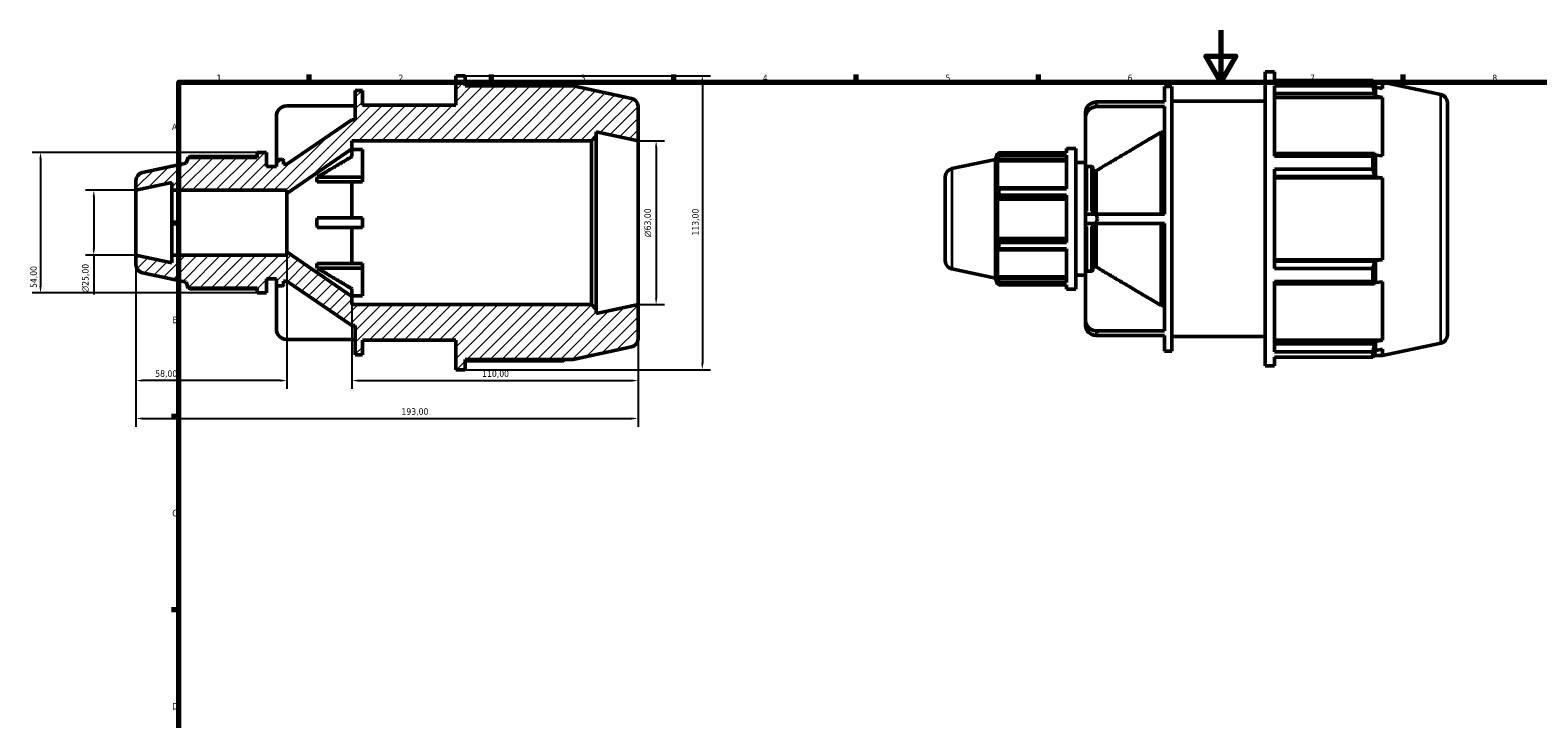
# Model space of a CAD drawing. Header units: millimetres. Extents: x -37 to 931, y -3 to 672.
# Tile 2 of 4: x -37 to 542, y 329 to 594. Entities that reach past the tile are written whole.
import ezdxf

# ---------------------------------------------------------------- set-up
doc = ezdxf.new("R2010")
doc.units = ezdxf.units.MM
for name, color, linetype, lineweight in [('Border (ISO)', 7, 'Continuous', 70), ('Dimension (ISO)', 7, 'Continuous', 25), ('Hatch (ISO)', 7, 'Continuous', 18), ('Visible (ISO)', 7, 'Continuous', 50), ('Visible Narrow (ISO)', 7, 'Continuous', 35)]:
    doc.layers.add(name, color=color, linetype=linetype, lineweight=lineweight)
doc.styles.add('Note Text (ISO)', font='tahoma.ttf')
doc.dimstyles.new('Default (ISO)', dxfattribs={"dimtxt": 2.5, "dimasz": 2.5, "dimexe": 3.175, "dimexo": 0, "dimgap": 0.762, "dimtad": 1, "dimrnd": 1e-08, "dimzin": 0, "dimtxsty": 'Note Text (ISO)', "dimcen": 0.09, "dimdle": 10, "dimclrd": 256, "dimclre": 256, "dimclrt": 232, "dimazin": 0, "dimtfac": 1.40208, "dimtmove": 0, "dimatfit": 3, "dimfxl": 1, "dimtolj": 1, "dimtzin": 0, "dimlwd": -1, "dimlwe": -1, "dimarcsym": 0})

# ---------------------------------------------------------------- blocks, each defined once
blk = doc.blocks.new('Borders Default Border')
at = {"layer": 'Border (ISO)'}
for p, q in [((70.08, 574), (70.08, 576.9)), ((140.17, 574), (140.17, 576.9)), ((210.25, 574), (210.25, 576.9)), ((280.33, 574), (280.33, 576.9)), ((350.42, 574), (350.42, 576.9)), ((490.58, 574), (490.58, 576.9)), ((20, 519.75), (17.1, 519.75)), ((20, 445.5), (17.1, 445.5)), ((20, 371.25), (17.1, 371.25))]:
    blk.add_line(p, q, dxfattribs=at)
at = {"layer": 'Border (ISO)', "flags": 128}
for points in [[(420.5, 594), (420.5, 574), (414.73, 584), (426.27, 584), (420.5, 574)], [(20, 20), (20, 574), (821, 574), (821, 20), (20, 20)]]:
    blk.add_lwpolyline(points, dxfattribs=at)
at = {"layer": 'Border (ISO)', "color": 232, "true_color": 0xca0064, "char_height": 2.5, "attachment_point": 7, "style": 'Note Text (ISO)'}
for s, insert in [('1', (34.48, 574.4)), ('2', (104.37, 574.4)), ('3', (174.43, 574.35)), ('4', (244.42, 574.4)), ('5', (314.64, 574.35)), ('6', (384.66, 574.35)), ('7', (454.77, 574.4)), ('8', (524.81, 574.34)), ('A', (17.29, 555.62)), ('B', (17.59, 481.37)), ('C', (17.43, 407.08)), ('D', (17.43, 332.88))]:
    blk.add_mtext(s, dxfattribs=dict(at, insert=insert))
blk = doc.blocks.new('*D7')
at = {"layer": 'Defpoints', "color": 0, "transparency": 16777216}
for p in [(3.5, 532.5), (-12.72, 507.5), (3.5, 507.5)]:
    blk.add_point(p, dxfattribs=at)
at = {"layer": 'Dimension (ISO)', "transparency": 16777216}
for p, q in [((3.5, 532.5), (-15.9, 532.5)), ((-12.72, 530), (-12.72, 510)), ((3.5, 507.5), (-15.9, 507.5)), ((-12.72, 507.5), (-12.72, 492.37))]:
    blk.add_line(p, q, dxfattribs=at)
for points in [[(-13.14, 530), (-12.3, 530), (-12.72, 532.5)], [(-13.14, 510), (-12.3, 510), (-12.72, 507.5)]]:
    blk.add_solid(points, dxfattribs=at)
at = {"layer": 'Dimension (ISO)', "color": 232, "true_color": 0xca0064, "transparency": 16777216, "insert": (-17.24, 493.13), "char_height": 2.5, "attachment_point": 1, "rotation": 90, "style": 'Note Text (ISO)'}
blk.add_mtext('\\A1;\\fAIGDT|b0|i0;\\H2.5000;\\ln\\fTahoma|b0|i0;\\H2.5000;25,00', dxfattribs=at)
blk = doc.blocks.new('*D8')
at = {"layer": 'Defpoints', "color": 0, "transparency": 16777216}
for p in [(3.5, 507.5), (61.5, 508.75), (3.5, 459.32)]:
    blk.add_point(p, dxfattribs=at)
at = {"layer": 'Dimension (ISO)', "transparency": 16777216}
for p, q in [((3.5, 507.5), (3.5, 456.14)), ((61.5, 508.75), (61.5, 456.14)), ((59, 459.32), (6, 459.32))]:
    blk.add_line(p, q, dxfattribs=at)
for points in [[(6, 459.74), (6, 458.9), (3.5, 459.32)], [(59, 459.74), (59, 458.9), (61.5, 459.32)]]:
    blk.add_solid(points, dxfattribs=at)
at = {"layer": 'Dimension (ISO)', "color": 232, "true_color": 0xca0064, "transparency": 16777216, "insert": (10.9, 463.26), "char_height": 2.5, "attachment_point": 1, "style": 'Note Text (ISO)'}
blk.add_mtext('\\A1;58,00', dxfattribs=at)
blk = doc.blocks.new('*D9')
at = {"layer": 'Defpoints', "color": 0, "transparency": 16777216}
for p in [(86.5, 491.65), (196.5, 488.5), (196.5, 459.3)]:
    blk.add_point(p, dxfattribs=at)
at = {"layer": 'Dimension (ISO)', "transparency": 16777216}
for p, q in [((86.5, 491.65), (86.5, 456.12)), ((196.5, 488.5), (196.5, 456.12)), ((89, 459.3), (194, 459.3))]:
    blk.add_line(p, q, dxfattribs=at)
for points in [[(89, 459.72), (89, 458.88), (86.5, 459.3)], [(194, 459.72), (194, 458.88), (196.5, 459.3)]]:
    blk.add_solid(points, dxfattribs=at)
at = {"layer": 'Dimension (ISO)', "color": 232, "true_color": 0xca0064, "transparency": 16777216, "insert": (136.55, 463.23), "char_height": 2.5, "attachment_point": 1, "style": 'Note Text (ISO)'}
blk.add_mtext('\\A1;110,00', dxfattribs=at)
blk = doc.blocks.new('*D10')
at = {"layer": 'Defpoints', "color": 0, "transparency": 16777216}
for p in [(130.07, 576.5), (130.07, 463.5), (221.18, 463.5)]:
    blk.add_point(p, dxfattribs=at)
at = {"layer": 'Dimension (ISO)', "transparency": 16777216}
for p, q in [((130.07, 576.5), (224.35, 576.5)), ((221.18, 574), (221.18, 466)), ((130.07, 463.5), (224.35, 463.5))]:
    blk.add_line(p, q, dxfattribs=at)
for points in [[(220.76, 574), (221.6, 574), (221.18, 576.5)], [(220.76, 466), (221.6, 466), (221.18, 463.5)]]:
    blk.add_solid(points, dxfattribs=at)
at = {"layer": 'Dimension (ISO)', "color": 232, "true_color": 0xca0064, "transparency": 16777216, "insert": (217.24, 515.05), "char_height": 2.5, "attachment_point": 1, "rotation": 90, "style": 'Note Text (ISO)'}
blk.add_mtext('\\A1;113,00', dxfattribs=at)
blk = doc.blocks.new('*D11')
at = {"layer": 'Defpoints', "color": 0, "transparency": 16777216}
for p in [(50.08, 547), (-33.2, 493), (50.08, 493)]:
    blk.add_point(p, dxfattribs=at)
at = {"layer": 'Dimension (ISO)', "transparency": 16777216}
for p, q in [((50.08, 547), (-36.37, 547)), ((-33.2, 544.5), (-33.2, 495.5)), ((50.08, 493), (-36.37, 493))]:
    blk.add_line(p, q, dxfattribs=at)
for points in [[(-33.62, 544.5), (-32.78, 544.5), (-33.2, 547)], [(-33.62, 495.5), (-32.78, 495.5), (-33.2, 493)]]:
    blk.add_solid(points, dxfattribs=at)
at = {"layer": 'Dimension (ISO)', "color": 232, "true_color": 0xca0064, "transparency": 16777216, "insert": (-37.13, 494.9), "char_height": 2.5, "attachment_point": 1, "rotation": 90, "style": 'Note Text (ISO)'}
blk.add_mtext('\\A1;54,00', dxfattribs=at)
blk = doc.blocks.new('*D12')
at = {"layer": 'Defpoints', "color": 0, "transparency": 16777216}
for p in [(3.5, 507.5), (196.5, 488.5), (196.5, 444.73)]:
    blk.add_point(p, dxfattribs=at)
at = {"layer": 'Dimension (ISO)', "transparency": 16777216}
for p, q in [((3.5, 507.5), (3.5, 441.56)), ((196.5, 488.5), (196.5, 441.56)), ((6, 444.73), (194, 444.73))]:
    blk.add_line(p, q, dxfattribs=at)
for points in [[(6, 445.15), (6, 444.32), (3.5, 444.73)], [(194, 445.15), (194, 444.32), (196.5, 444.73)]]:
    blk.add_solid(points, dxfattribs=at)
at = {"layer": 'Dimension (ISO)', "color": 232, "true_color": 0xca0064, "transparency": 16777216, "insert": (105.55, 448.67), "char_height": 2.5, "attachment_point": 1, "style": 'Note Text (ISO)'}
blk.add_mtext('\\A1;193,00', dxfattribs=at)
blk = doc.blocks.new('*D13')
at = {"layer": 'Defpoints', "color": 0, "transparency": 16777216}
for p in [(196.5, 551.5), (196.5, 488.5), (203.42, 488.5)]:
    blk.add_point(p, dxfattribs=at)
at = {"layer": 'Dimension (ISO)', "transparency": 16777216}
for p, q in [((196.5, 551.5), (206.6, 551.5)), ((203.42, 549), (203.42, 491)), ((196.5, 488.5), (206.6, 488.5))]:
    blk.add_line(p, q, dxfattribs=at)
for points in [[(203.01, 549), (203.84, 549), (203.42, 551.5)], [(203.01, 491), (203.84, 491), (203.42, 488.5)]]:
    blk.add_solid(points, dxfattribs=at)
at = {"layer": 'Dimension (ISO)', "color": 232, "true_color": 0xca0064, "transparency": 16777216, "insert": (198.9, 514.44), "char_height": 2.5, "attachment_point": 1, "rotation": 90, "style": 'Note Text (ISO)'}
blk.add_mtext('\\A1;\\fAIGDT|b0|i0;\\H2.5000;\\ln\\fTahoma|b0|i0;\\H2.5000;63,00', dxfattribs=at)

msp = doc.modelspace()

# ---------------------------------------------------------------- hatches: boundary and pattern name
at = {"layer": 'Hatch (ISO)'}
h = msp.add_hatch(dxfattribs=at)
h.set_pattern_fill('ANSI31', color=256, scale=25.4, style=0)
h.set_pattern_definition([(45, (0, 0), (-2.245064, 2.245064), [])])
edge = h.paths.add_edge_path()
edge.add_line((53.68, 493), (53.68, 498.4))
edge.add_line((53.68, 498.4), (57.457, 498.4))
edge.add_line((57.457, 498.4), (57.457, 496.2))
edge.add_ellipse((57.957, 496.2), major_axis=(-0.5, 0), ratio=1, start_angle=0, end_angle=90)
edge.add_line((57.957, 495.7), (59.714, 495.7))
edge.add_ellipse((59.714, 496.2), major_axis=(0, -0.5), ratio=1, start_angle=0, end_angle=90)
edge.add_line((60.214, 496.2), (60.214, 497.55))
edge.add_line((60.214, 497.55), (61.5, 497.55))
edge.add_line((61.5, 497.55), (86.5, 480.45))
edge.add_line((86.5, 480.45), (87.786, 480.45))
edge.add_line((87.786, 480.45), (87.786, 469.15))
edge.add_line((87.786, 469.15), (90.543, 469.15))
edge.add_line((90.543, 469.15), (90.543, 474.8))
edge.add_line((90.543, 474.8), (126.469, 474.8))
edge.add_line((126.469, 474.8), (126.469, 463.5))
edge.add_line((126.469, 463.5), (130.069, 463.5))
edge.add_line((130.069, 463.5), (130.069, 467.455))
edge.add_line((130.069, 467.455), (171.589, 467.455))
edge.add_line((171.589, 467.455), (194.005, 472.22))
edge.add_ellipse((193.35, 475.301), major_axis=(0.655, -3.081), ratio=1, start_angle=0, end_angle=78)
edge.add_line((196.5, 475.301), (196.5, 488.5))
edge.add_line((196.5, 488.5), (180.417, 485.081))
edge.add_line((180.417, 485.081), (180.417, 486.61))
edge.add_line((180.417, 486.61), (178.527, 488.5))
edge.add_line((178.527, 488.5), (86.5, 488.5))
edge.add_line((86.5, 488.5), (86.5, 491.65))
edge.add_line((86.5, 491.65), (61.5, 508.75))
edge.add_line((61.5, 508.75), (61.5, 507.5))
edge.add_line((61.5, 507.5), (17.286, 507.5))
edge.add_line((17.286, 507.5), (17.286, 504.57))
edge.add_line((17.286, 504.57), (3.5, 507.5))
edge.add_line((3.5, 507.5), (3.5, 503.801))
edge.add_ellipse((6.65, 503.801), major_axis=(-3.15, 0), ratio=1, start_angle=0, end_angle=78)
edge.add_line((5.995, 500.72), (22.8, 497.148))
edge.add_line((22.8, 497.148), (23.534, 494.89))
edge.add_line((23.534, 494.89), (50.08, 494.89))
edge.add_line((50.08, 494.89), (50.08, 493))
edge.add_line((50.08, 493), (53.68, 493))
edge = h.paths.add_edge_path()
edge.add_line((53.68, 541.6), (53.68, 547))
edge.add_line((53.68, 547), (50.08, 547))
edge.add_line((50.08, 547), (50.08, 545.11))
edge.add_line((50.08, 545.11), (23.534, 545.11))
edge.add_line((23.534, 545.11), (22.8, 542.852))
edge.add_line((22.8, 542.852), (5.995, 539.28))
edge.add_ellipse((6.65, 536.199), major_axis=(-0.655, 3.081), ratio=1, start_angle=0, end_angle=78)
edge.add_line((3.5, 536.199), (3.5, 532.5))
edge.add_line((3.5, 532.5), (17.286, 535.43))
edge.add_line((17.286, 535.43), (17.286, 532.5))
edge.add_line((17.286, 532.5), (61.5, 532.5))
edge.add_line((61.5, 532.5), (61.5, 531.25))
edge.add_line((61.5, 531.25), (86.5, 548.35))
edge.add_line((86.5, 548.35), (86.5, 551.5))
edge.add_line((86.5, 551.5), (178.527, 551.5))
edge.add_line((178.527, 551.5), (180.417, 553.39))
edge.add_line((180.417, 553.39), (180.417, 554.919))
edge.add_line((180.417, 554.919), (196.5, 551.5))
edge.add_line((196.5, 551.5), (196.5, 564.699))
edge.add_ellipse((193.35, 564.699), major_axis=(3.15, 0), ratio=1, start_angle=0, end_angle=78)
edge.add_line((194.005, 567.78), (171.589, 572.545))
edge.add_line((171.589, 572.545), (130.069, 572.545))
edge.add_line((130.069, 572.545), (130.069, 576.5))
edge.add_line((130.069, 576.5), (126.469, 576.5))
edge.add_line((126.469, 576.5), (126.469, 565.2))
edge.add_line((126.469, 565.2), (90.543, 565.2))
edge.add_line((90.543, 565.2), (90.543, 570.85))
edge.add_line((90.543, 570.85), (87.786, 570.85))
edge.add_line((87.786, 570.85), (87.786, 559.55))
edge.add_line((87.786, 559.55), (86.5, 559.55))
edge.add_line((86.5, 559.55), (61.5, 542.45))
edge.add_line((61.5, 542.45), (60.214, 542.45))
edge.add_line((60.214, 542.45), (60.214, 543.8))
edge.add_ellipse((59.714, 543.8), major_axis=(0.5, 0), ratio=1, start_angle=0, end_angle=90)
edge.add_line((59.714, 544.3), (57.957, 544.3))
edge.add_ellipse((57.957, 543.8), major_axis=(0, 0.5), ratio=1, start_angle=0, end_angle=90)
edge.add_line((57.457, 543.8), (57.457, 541.6))
edge.add_line((57.457, 541.6), (53.68, 541.6))

# ---------------------------------------------------------------- linework, layer by layer
at = {"layer": 'Visible (ISO)'}
for p, q in [((130.069, 576.5), (126.469, 576.5)), ((126.469, 576.5), (126.469, 565.2)), ((130.069, 572.545), (130.069, 576.5)), ((437.5, 464.982), (437.5, 577.982)), ((437.5, 577.982), (441.1, 577.982)), ((441.1, 574.645), (441.1, 577.982)), ((441.1, 574.645), (478.858, 574.645)), ((478.858, 572.602), (478.858, 574.645)), ((479.178, 574.027), (482.62, 574.027)), ((505.036, 569.263), (482.62, 574.027)), ((482.62, 571.595), (482.62, 574.027)), ((90.543, 570.85), (87.786, 570.85)), ((87.786, 570.85), (87.786, 559.55)), ((90.543, 565.2), (90.543, 570.85)), ((167.827, 573.162), (130.069, 573.162)), ((171.589, 572.545), (130.069, 572.545)), ((194.005, 567.78), (171.589, 572.545)), ((398.817, 566.392), (398.817, 572.332)), ((398.817, 572.332), (401.574, 572.332)), ((401.574, 470.632), (401.574, 572.332)), ((441.1, 545.546), (441.1, 572.602)), ((478.858, 572.602), (441.1, 572.602)), ((441.1, 569.594), (479.593, 569.594)), ((441.1, 568.09), (482.62, 568.09)), ((479.96, 572.135), (479.593, 573.212)), ((479.593, 569.594), (479.96, 568.592)), ((479.96, 568.592), (479.96, 572.135)), ((482.62, 571.595), (479.96, 572.135)), ((479.96, 568.592), (482.62, 568.09)), ((482.62, 545.745), (482.62, 568.09)), ((87.786, 564.91), (61.441, 564.91)), ((126.469, 565.2), (90.543, 565.2)), ((196.5, 551.5), (196.5, 564.699)), ((368.488, 562.505), (368.488, 560.705)), ((372.473, 566.392), (398.817, 566.392)), ((398.817, 564.592), (372.473, 564.592)), ((398.817, 523.282), (398.817, 564.592)), ((401.574, 566.682), (437.5, 566.682)), ((507.531, 566.182), (507.531, 476.783)), ((57.457, 561.023), (57.457, 543.8)), ((86.5, 559.55), (61.5, 542.45)), ((87.786, 559.55), (86.5, 559.55)), ((368.488, 560.705), (368.488, 541.135)), ((86.5, 548.35), (86.5, 551.5)), ((86.5, 551.5), (178.527, 551.5)), ((178.527, 551.5), (180.417, 553.39)), ((178.527, 551.5), (178.527, 488.5)), ((180.417, 553.39), (180.417, 554.919)), ((180.417, 554.919), (196.5, 551.5)), ((180.417, 486.61), (180.417, 553.39)), ((196.5, 488.5), (196.5, 551.5)), ((397.531, 523.282), (397.531, 554.798)), ((398.817, 554.798), (397.531, 554.798)), ((23.534, 545.11), (22.8, 542.852)), ((50.08, 545.11), (23.534, 545.11)), ((50.08, 545.405), (24.148, 545.405)), ((53.68, 547), (50.08, 547)), ((50.08, 547), (50.08, 545.11)), ((53.68, 541.6), (53.68, 547)), ((61.5, 531.25), (86.5, 548.35)), ((86.5, 545.402), (86.5, 548.35)), ((86.5, 548.135), (90.543, 548.135)), ((90.543, 537.47), (90.543, 548.135)), ((333.831, 544.335), (334.565, 546.592)), ((334.565, 546.592), (334.565, 545.43)), ((335.026, 546.592), (334.565, 546.592)), ((334.828, 546.203), (334.565, 545.43)), ((335.179, 546.887), (361.111, 546.887)), ((335.179, 545.911), (335.179, 546.887)), ((361.111, 545.911), (335.179, 545.911)), ((361.111, 548.482), (361.111, 546.887)), ((361.111, 548.482), (364.711, 548.482)), ((361.111, 545.911), (361.111, 532.982)), ((364.711, 548.482), (364.711, 494.482)), ((479.593, 546.528), (441.1, 546.528)), ((441.1, 545.546), (478.858, 545.546)), ((478.858, 540.614), (478.858, 545.546)), ((479.96, 546.006), (479.593, 546.528)), ((479.96, 537.453), (479.96, 546.006)), ((482.62, 545.745), (479.96, 546.006)), ((22.8, 542.852), (5.995, 539.28)), ((57.457, 541.6), (53.68, 541.6)), ((57.457, 543.8), (57.457, 541.6)), ((59.714, 544.3), (57.957, 544.3)), ((60.214, 542.45), (60.214, 543.8)), ((61.5, 542.45), (60.214, 542.45)), ((317.026, 540.763), (333.831, 544.335)), ((333.831, 498.63), (333.831, 544.335)), ((334.565, 543.755), (334.828, 544.474)), ((361.111, 543.755), (334.565, 543.755)), ((334.565, 543.755), (334.565, 533.077)), ((334.828, 544.474), (361.111, 544.474)), ((364.711, 543.082), (368.488, 543.082)), ((368.488, 523.282), (368.488, 541.135)), ((370.746, 541.569), (368.988, 541.569)), ((371.246, 541.135), (371.246, 523.282)), ((372.531, 539.962), (371.246, 539.962)), ((372.531, 523.282), (372.531, 539.962)), ((441.1, 502.351), (441.1, 540.614)), ((478.858, 540.614), (441.1, 540.614)), ((3.5, 536.199), (3.5, 532.5)), ((3.5, 532.5), (17.286, 535.43)), ((17.286, 535.43), (17.286, 532.5)), ((73.149, 537.47), (90.543, 537.47)), ((90.543, 535.67), (73.149, 535.67)), ((86.5, 521.8), (86.5, 535.67)), ((90.543, 535.67), (90.543, 537.47)), ((314.531, 505.283), (314.531, 537.682)), ((334.828, 533.451), (334.565, 533.077)), ((361.111, 533.451), (334.828, 533.451)), ((441.1, 537.793), (479.593, 537.793)), ((441.1, 537.283), (482.62, 537.283)), ((479.593, 537.793), (479.96, 537.453)), ((479.96, 537.453), (482.62, 537.283)), ((482.62, 505.682), (482.62, 537.283)), ((3.5, 507.5), (3.5, 532.5)), ((17.286, 532.5), (61.5, 532.5)), ((17.286, 507.5), (17.286, 532.5)), ((61.5, 532.5), (61.5, 531.25)), ((61.5, 508.75), (61.5, 531.25)), ((334.565, 529.033), (334.828, 529.277)), ((361.111, 529.033), (334.565, 529.033)), ((334.565, 529.033), (334.565, 513.932)), ((334.828, 529.277), (361.111, 529.277)), ((335.179, 532.982), (361.111, 532.982)), ((335.179, 530.625), (335.179, 532.982)), ((361.111, 530.625), (335.179, 530.625)), ((361.111, 530.625), (361.111, 512.34)), ((73.149, 521.8), (90.543, 521.8)), ((90.543, 518.2), (90.543, 521.8)), ((368.488, 523.282), (372.473, 523.282)), ((368.488, 523.282), (368.488, 519.682)), ((372.473, 523.282), (398.817, 523.282)), ((90.543, 518.2), (73.149, 518.2)), ((86.5, 504.33), (86.5, 518.2)), ((372.473, 519.682), (368.488, 519.682)), ((368.488, 501.83), (368.488, 519.682)), ((371.246, 519.682), (371.246, 501.83)), ((398.817, 519.682), (372.473, 519.682)), ((372.531, 503.003), (372.531, 519.682)), ((397.531, 488.167), (397.531, 519.682)), ((398.817, 478.373), (398.817, 519.682)), ((361.111, 513.932), (334.565, 513.932)), ((334.828, 513.688), (334.565, 513.932)), ((361.111, 513.688), (334.828, 513.688)), ((335.179, 512.34), (361.111, 512.34)), ((335.179, 509.983), (335.179, 512.34)), ((361.111, 509.983), (335.179, 509.983)), ((361.111, 509.983), (361.111, 497.054)), ((17.286, 504.57), (3.5, 507.5)), ((3.5, 507.5), (3.5, 503.801)), ((61.5, 507.5), (17.286, 507.5)), ((17.286, 507.5), (17.286, 504.57)), ((86.5, 491.65), (61.5, 508.75)), ((61.5, 508.75), (61.5, 507.5)), ((73.149, 504.33), (90.543, 504.33)), ((90.543, 502.53), (90.543, 504.33)), ((334.565, 509.888), (334.828, 509.514)), ((334.565, 509.888), (334.565, 499.209)), ((334.828, 509.514), (361.111, 509.514)), ((441.1, 505.682), (482.62, 505.682)), ((479.593, 505.172), (441.1, 505.172)), ((479.96, 505.512), (479.593, 505.172)), ((482.62, 505.682), (479.96, 505.512)), ((479.96, 496.959), (479.96, 505.512)), ((5.995, 500.72), (22.8, 497.148)), ((53.68, 493), (53.68, 498.4)), ((53.68, 498.4), (57.457, 498.4)), ((57.457, 498.4), (57.457, 496.2)), ((90.543, 502.53), (73.149, 502.53)), ((90.543, 491.865), (90.543, 502.53)), ((317.026, 502.202), (333.831, 498.63)), ((333.831, 498.63), (334.565, 496.372)), ((361.111, 499.209), (334.565, 499.209)), ((334.828, 498.491), (334.565, 499.209)), ((361.111, 498.491), (334.828, 498.491)), ((364.711, 499.882), (368.488, 499.882)), ((368.488, 501.83), (368.488, 482.259)), ((368.988, 501.396), (370.746, 501.396)), ((371.246, 503.003), (372.531, 503.003)), ((441.1, 502.351), (478.858, 502.351)), ((478.858, 497.419), (478.858, 502.351)), ((22.8, 497.148), (23.534, 494.89)), ((23.534, 494.89), (50.08, 494.89)), ((24.148, 494.595), (50.08, 494.595)), ((50.08, 494.89), (50.08, 493)), ((50.08, 493), (53.68, 493)), ((57.457, 496.2), (57.457, 478.977)), ((57.957, 495.7), (59.714, 495.7)), ((60.214, 496.2), (60.214, 497.55)), ((60.214, 497.55), (61.5, 497.55)), ((61.5, 497.55), (86.5, 480.45)), ((86.5, 491.65), (86.5, 494.598)), ((334.565, 497.534), (334.828, 496.762)), ((334.565, 497.534), (334.565, 496.372)), ((335.026, 496.372), (334.565, 496.372)), ((335.179, 497.054), (361.111, 497.054)), ((335.179, 496.077), (335.179, 497.054)), ((361.111, 496.077), (335.179, 496.077)), ((361.111, 496.077), (361.111, 494.482)), ((361.111, 494.482), (364.711, 494.482)), ((441.1, 470.363), (441.1, 497.419)), ((478.858, 497.419), (441.1, 497.419)), ((441.1, 496.437), (479.593, 496.437)), ((479.593, 496.437), (479.96, 496.959)), ((479.96, 496.959), (482.62, 497.22)), ((482.62, 474.874), (482.62, 497.22)), ((90.543, 491.865), (86.5, 491.865)), ((86.5, 488.5), (86.5, 491.65)), ((178.527, 488.5), (86.5, 488.5)), ((180.417, 486.61), (178.527, 488.5)), ((196.5, 488.5), (180.417, 485.081)), ((196.5, 475.301), (196.5, 488.5)), ((397.531, 488.167), (398.817, 488.167)), ((180.417, 485.081), (180.417, 486.61)), ((368.488, 482.259), (368.488, 480.459)), ((86.5, 480.45), (87.786, 480.45)), ((87.786, 480.45), (87.786, 469.15)), ((372.473, 478.373), (398.817, 478.373)), ((398.817, 476.573), (372.473, 476.573)), ((398.817, 470.632), (398.817, 476.573)), ((401.574, 476.282), (437.5, 476.282)), ((61.441, 475.09), (87.786, 475.09)), ((90.543, 469.15), (90.543, 474.8)), ((90.543, 474.8), (126.469, 474.8)), ((126.469, 474.8), (126.469, 463.5)), ((171.589, 467.455), (194.005, 472.22)), ((398.817, 470.632), (401.574, 470.632)), ((441.1, 474.874), (482.62, 474.874)), ((479.593, 473.371), (441.1, 473.371)), ((441.1, 470.363), (478.858, 470.363)), ((478.858, 468.32), (478.858, 470.363)), ((479.96, 474.373), (479.593, 473.371)), ((479.593, 469.753), (479.96, 470.83)), ((482.62, 474.874), (479.96, 474.373)), ((479.96, 470.83), (479.96, 474.373)), ((479.96, 470.83), (482.62, 471.369)), ((505.036, 473.702), (482.62, 468.937)), ((482.62, 468.937), (482.62, 471.369)), ((87.786, 469.15), (90.543, 469.15)), ((130.069, 463.5), (130.069, 467.455)), ((130.069, 467.455), (171.589, 467.455)), ((130.069, 466.838), (167.827, 466.838)), ((437.5, 464.982), (441.1, 464.982)), ((441.1, 464.982), (441.1, 468.32)), ((478.858, 468.32), (441.1, 468.32)), ((479.178, 468.937), (482.62, 468.937)), ((126.469, 463.5), (130.069, 463.5))]:
    msp.add_line(p, q, dxfattribs=at)
for centre, radius, start, end in [((504.381, 566.182), 3.15, 0, 78), ((193.35, 564.699), 3.15, 0, 78), ((6.65, 536.199), 3.15, 102, 180), ((57.957, 543.8), 0.5, 90, 180), ((59.714, 543.8), 0.5, 0, 90), ((317.681, 537.682), 3.15, 102, 180), ((317.681, 505.283), 3.15, 180, 258), ((6.65, 503.801), 3.15, 180, 258), ((57.957, 496.2), 0.5, 180, 270), ((59.714, 496.2), 0.5, 270, 0), ((193.35, 475.301), 3.15, 282, 0), ((504.381, 476.783), 3.15, 282, 0)]:
    msp.add_arc(centre, radius, start, end, dxfattribs=at)
for centre, start_param, end_param in [((61.977, 561.023), 4.8312067, 6.2831853), ((373.008, 562.505), 4.8312067, 6.2831853), ((373.008, 560.705), 4.8312067, 6.2831853), ((373.008, 482.259), 0, 1.4519786), ((61.977, 478.977), 0, 1.4519786), ((373.008, 480.459), 0, 1.4519786)]:
    msp.add_ellipse(centre, major_axis=(-4.52, 0), ratio=0.8660254, start_param=start_param, end_param=end_param, dxfattribs=at)
for points, weights in [([(478.858, 574.645), (479.24, 573.914), (479.593, 573.212)], [1, 1.00062574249, 1.00043452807]), ([(168.147, 572.545), (167.99, 572.851), (167.827, 573.162)], [1.00038479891, 1.00026648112, 1]), ([(479.593, 569.594), (479.24, 571.067), (478.858, 572.602)], [1.00043452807, 1.0006257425, 1]), ([(397.531, 554.798), (381.571, 545.334), (372.531, 539.962)], [1, 1.04050886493, 1]), ([(24.148, 545.405), (24.07, 545.256), (23.995, 545.11)], [1, 1.00076722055, 1.00138664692]), ([(73.149, 537.47), (78.535, 540.675), (86.5, 545.402)], [1.05352531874, 1.04598844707, 1]), ([(334.828, 546.203), (334.996, 546.538), (335.179, 546.887)], [1.00278953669, 1.00180277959, 1]), ([(335.179, 545.911), (334.996, 545.178), (334.828, 544.474)], [1, 1.00180277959, 1.00278953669]), ([(478.858, 545.546), (479.24, 546.047), (479.593, 546.528)], [1, 1.00062574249, 1.00043452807]), ([(479.593, 537.793), (479.24, 539.174), (478.858, 540.614)], [1.00043452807, 1.00062574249, 1]), ([(73.149, 535.67), (72.902, 536.57), (73.149, 537.47)], [1.23812022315, 1.24358709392, 1.23812022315]), ([(334.828, 533.451), (334.996, 533.221), (335.179, 532.982)], [1.00278953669, 1.00180277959, 1]), ([(335.179, 530.625), (334.996, 529.937), (334.828, 529.277)], [1, 1.00180277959, 1.00278953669]), ([(73.149, 518.2), (72.902, 520), (73.149, 521.8)], [1.23812022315, 1.24358709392, 1.23812022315]), ([(334.828, 513.688), (334.996, 513.028), (335.179, 512.34)], [1.00278953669, 1.00180277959, 1]), ([(335.179, 509.983), (334.996, 509.744), (334.828, 509.514)], [1, 1.00180277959, 1.00278953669]), ([(73.149, 502.53), (72.902, 503.43), (73.149, 504.33)], [1.23812022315, 1.24358709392, 1.23812022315]), ([(478.858, 502.351), (479.24, 503.79), (479.593, 505.172)], [1, 1.00062574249, 1.00043452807]), ([(86.5, 494.598), (78.535, 499.325), (73.149, 502.53)], [1, 1.04598844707, 1.05352531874]), ([(334.828, 498.491), (334.996, 497.787), (335.179, 497.054)], [1.00278953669, 1.00180277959, 1]), ([(372.531, 503.003), (381.571, 497.631), (397.531, 488.167)], [1, 1.04050886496, 1]), ([(23.995, 494.89), (24.07, 494.744), (24.148, 494.595)], [1.00138664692, 1.00076722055, 1]), ([(335.179, 496.077), (334.996, 496.427), (334.828, 496.762)], [1, 1.00180277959, 1.00278953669]), ([(479.593, 496.437), (479.24, 496.918), (478.858, 497.419)], [1.00043452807, 1.0006257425, 1]), ([(478.858, 470.363), (479.24, 471.898), (479.593, 473.371)], [1, 1.00062574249, 1.00043452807]), ([(479.593, 469.753), (479.24, 469.051), (478.858, 468.32)], [1.00043452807, 1.00062574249, 1]), ([(167.827, 466.838), (167.99, 467.149), (168.147, 467.455)], [1, 1.00026648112, 1.00038479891])]:
    msp.add_rational_spline(points, weights, degree=2, dxfattribs=at)
for points in [[(373.008, 565.52), (372.834, 565.813), (372.654, 566.105), (372.473, 566.392)], [(372.473, 564.592), (372.654, 564.917), (372.834, 565.227), (373.008, 565.52)], [(373.008, 521.482), (372.834, 522.066), (372.655, 522.668), (372.473, 523.282)], [(372.473, 519.682), (372.655, 520.296), (372.834, 520.898), (373.008, 521.482)], [(373.008, 477.445), (372.834, 477.738), (372.654, 478.048), (372.473, 478.373)], [(372.473, 476.573), (372.654, 476.86), (372.834, 477.152), (373.008, 477.445)]]:
    msp.add_open_spline(points, degree=3, dxfattribs=at)
for points, knots in [([(368.988, 541.569), (368.927, 541.569), (368.854, 541.556), (368.74, 541.515), (368.679, 541.48), (368.591, 541.404), (368.55, 541.351), (368.503, 541.251), (368.488, 541.188), (368.488, 541.135)], [0, 0, 0, 0, 0.01849556, 0.01849556, 0.037017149, 0.037017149, 0.05557096, 0.05557096, 0.074152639, 0.074152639, 0.074152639, 0.074152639]), ([(371.246, 541.135), (371.246, 541.188), (371.231, 541.251), (371.184, 541.351), (371.143, 541.404), (371.055, 541.48), (370.994, 541.515), (370.88, 541.556), (370.807, 541.569), (370.746, 541.569)], [-0.074152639, -0.074152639, -0.074152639, -0.074152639, -0.05557096, -0.05557096, -0.037017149, -0.037017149, -0.01849556, -0.01849556, 0, 0, 0, 0]), ([(368.488, 501.83), (368.488, 501.776), (368.503, 501.713), (368.55, 501.614), (368.591, 501.561), (368.679, 501.485), (368.74, 501.449), (368.854, 501.408), (368.927, 501.396), (368.988, 501.396)], [-0.074152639, -0.074152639, -0.074152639, -0.074152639, -0.05557096, -0.05557096, -0.037017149, -0.037017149, -0.01849556, -0.01849556, 0, 0, 0, 0]), ([(370.746, 501.396), (370.807, 501.396), (370.88, 501.408), (370.994, 501.449), (371.055, 501.485), (371.143, 501.561), (371.184, 501.614), (371.231, 501.713), (371.246, 501.776), (371.246, 501.83)], [0, 0, 0, 0, 0.01849556, 0.01849556, 0.037017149, 0.037017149, 0.05557096, 0.05557096, 0.074152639, 0.074152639, 0.074152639, 0.074152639])]:
    msp.add_open_spline(points, degree=3, knots=knots, dxfattribs=at)
at = {"layer": 'Visible Narrow (ISO)'}
for p, q in [((505.036, 474.29), (505.036, 568.674)), ((317.026, 540.525), (317.026, 502.439)), ((368.988, 540.934), (368.988, 524.369)), ((370.746, 524.369), (370.746, 540.934)), ((368.988, 518.595), (368.988, 502.03)), ((370.746, 502.03), (370.746, 518.595))]:
    msp.add_line(p, q, dxfattribs=at)

# ---------------------------------------------------------------- block references
msp.add_blockref('Borders Default Border', (0, 0))

# ---------------------------------------------------------------- dimensions: what is measured, and where the dimension line sits
at = {"layer": 'Dimension (ISO)'}
for base, p1, p2, angle, picture, middle in [((221.179, 463.5), (130.069, 576.5), (130.069, 463.5), 90, '*D10', (221.179, 520)), ((-33.199, 493), (50.08, 547), (50.08, 493), 90, '*D11', (-33.199, 499)), ((3.5, 459.32), (61.5, 508.75), (3.5, 507.5), 180, '*D8', (15, 459.32)), ((196.5, 444.732), (3.5, 507.5), (196.5, 488.5), 180, '*D12', (110.5, 444.732)), ((196.5, 459.298), (86.5, 491.65), (196.5, 488.5), 180, '*D9', (141.5, 459.298))]:
    dim = msp.add_linear_dim(base=base, p1=p1, p2=p2, angle=angle, dimstyle='Default (ISO)', override={"dimdec": 2, "dimtp": 0, "dimtm": 0, "dimtdec": 2, "dimtofl": 0, "dimatfit": 1}, dxfattribs=at)
    dim.commit()
    dim.dimension.update_dxf_attribs({"geometry": picture, "text_midpoint": middle, "dimtype": 160})
for base, p1, p2, override, picture, middle in [((203.423, 488.5), (196.5, 551.5), (196.5, 488.5), {"dimdec": 2, "dimtp": 0, "dimtm": 0, "dimtdec": 2, "dimtofl": 0, "dimatfit": 1}, '*D13', (203.423, 520)), ((-12.72, 507.5), (3.5, 532.5), (3.5, 507.5), {"dimdec": 2, "dimtp": 0, "dimtm": 0, "dimtdec": 2, "dimtofl": 0, "dimatfit": 2}, '*D7', (-12.72, 498.683))]:
    dim = msp.add_linear_dim(base=base, p1=p1, p2=p2, angle=90, text='\\fAIGDT|b0|i0;\\H2.5000;\\ln\\fTahoma|b0|i0;\\H2.5000;<>', dimstyle='Default (ISO)', override=override, dxfattribs=at)
    dim.commit()
    dim.dimension.update_dxf_attribs({"geometry": picture, "text_midpoint": middle, "dimtype": 160})

doc.saveas('drawing.dxf')
